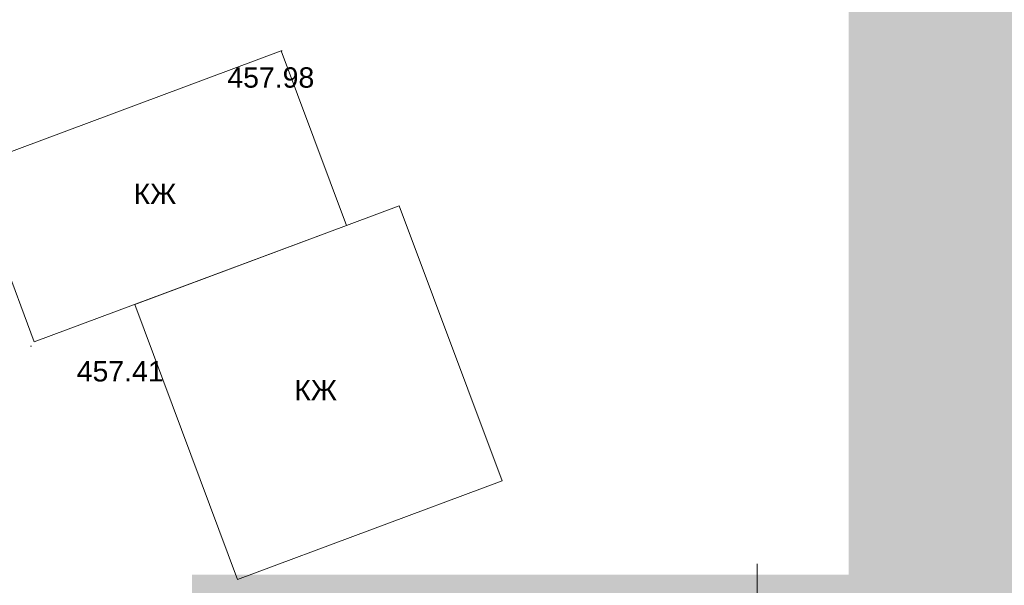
# Model space of a CAD drawing. Header units: millimetres. Extents: x 918404 to 1362154, y 4120617 to 4364104.
# Tile 29 of 256: x 942833 to 952512, y 4131311 to 4136873. Entities that reach past the tile are written whole.
import ezdxf

# ---------------------------------------------------------------- set-up
doc = ezdxf.new("R2010")
doc.units = ezdxf.units.MM
doc.header["$MEASUREMENT"] = 0
for name, color, linetype, lineweight in [('(001) Сетка_Ном._пера__132', 132, 'Continuous', 18), ('(007) Здания_Ном._пера__7', 7, 'Continuous', 18), ('0_Ном._пера__255', 255, 'Continuous', 18), ('0_Ном._пера__7', 7, 'Continuous', 18), ('ВЫСОТА_Ном._пера__7', 7, 'Continuous', 18), ('ТОЧКИ_Ном._пера__5', 5, 'Continuous', 18)]:
    doc.layers.add(name, color=color, linetype=linetype, lineweight=lineweight)
doc.styles.add('СГЕНЕРИР_СТИЛЬ_1', font='arial.ttf')

msp = doc.modelspace()

# ---------------------------------------------------------------- hatches: boundary and pattern name
at = {"layer": '0_Ном._пера__255', "linetype": 'Continuous'}
h = msp.add_hatch(color=256, dxfattribs=at)
h.paths.add_polyline_path([(921758.4, 4155250.1), (921758.4, 4124243.8), (965138, 4124243.8), (965138, 4155250.1)])
h.paths.add_polyline_path([(935573.1, 4125406.1), (935573.1, 4133106.1), (925014.5, 4133106.1), (925014.5, 4152850.3), (949743.4, 4152850.3), (949743.4, 4145280.9), (950980.5, 4145280.9), (950980.5, 4131414.5), (944525.3, 4131414.5), (944525.3, 4125406.1)], flags=0)

# ---------------------------------------------------------------- linework, layer by layer
at = {"layer": '(001) Сетка_Ном._пера__132', "linetype": 'Continuous'}
msp.add_line((950081.4, 4131522.8), (950081.4, 4130922.8), dxfattribs=at)
at = {"layer": '0_Ном._пера__7', "linetype": 'Continuous', "flags": 128}
for points in [[(945402.8, 4136566.9), (942334.7, 4135421.2), (942975.9, 4133704.2), (946044, 4134849.9)], [(943963.9, 4134073.2), (944974, 4131368.2), (947574, 4132339), (946563.9, 4135044.1)]]:
    msp.add_lwpolyline(points, close=True, dxfattribs=at)
at = {"layer": 'ТОЧКИ_Ном._пера__5', "linetype": 'Continuous'}
for p, q in [((945402.8, 4136566.9), (945412.8, 4136566.9)), ((942938.4, 4133663.8), (942948.4, 4133663.8))]:
    msp.add_line(p, q, dxfattribs=at)

# ---------------------------------------------------------------- texts
at = {"layer": '(007) Здания_Ном._пера__7', "linetype": 'Continuous', "char_height": 200, "attachment_point": 7, "style": 'СГЕНЕРИР_СТИЛЬ_1'}
for insert in [(943952, 4135059.5), (945531.6, 4133130)]:
    msp.add_mtext('{КЖ}', dxfattribs=dict(at, insert=insert))
at = {"layer": 'ВЫСОТА_Ном._пера__7', "linetype": 'Continuous', "char_height": 200, "attachment_point": 4, "style": 'СГЕНЕРИР_СТИЛЬ_1'}
for s, insert in [('{457.98}', (944874.3, 4136303.1)), ('{457.41}', (943393.7, 4133414))]:
    msp.add_mtext(s, dxfattribs=dict(at, insert=insert))

doc.saveas('drawing.dxf')
